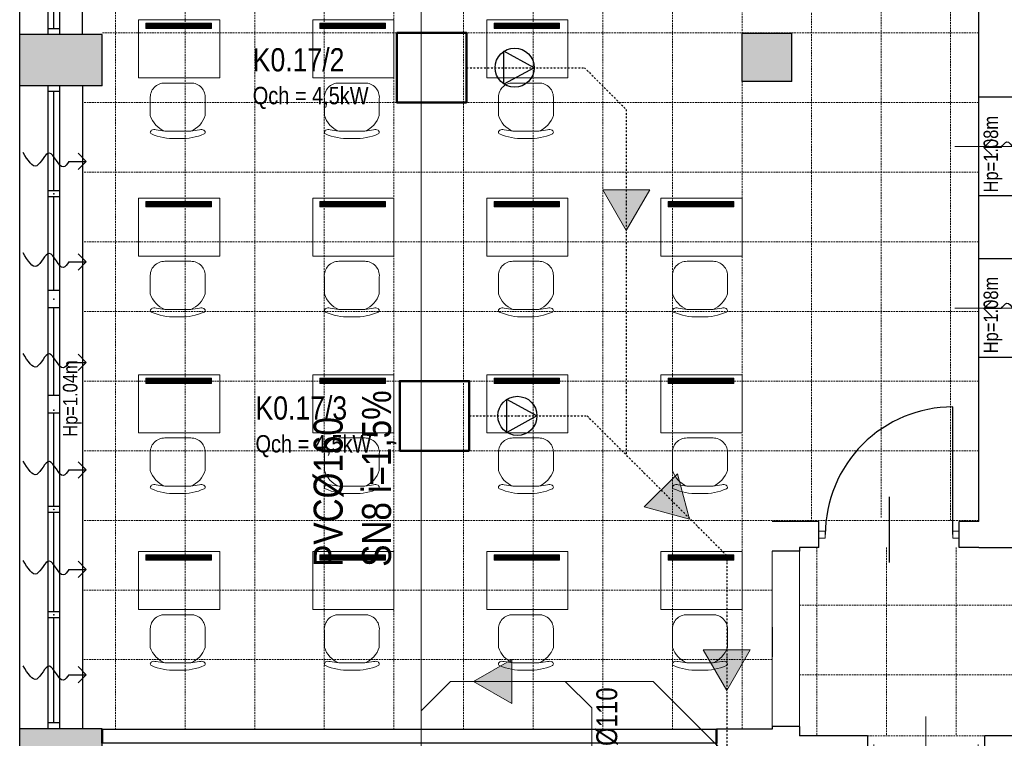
# Model space of a CAD drawing. Header units: millimetres. Extents: x -523 to 1404227, y -783705 to 1038705.
# Tile 95 of 256: x 430449 to 438934, y 128193 to 134384. Entities that reach past the tile are written whole.
import ezdxf

# ---------------------------------------------------------------- set-up
doc = ezdxf.new("R2010")
doc.units = ezdxf.units.MM
for name, pattern in [('DASHDOT', [1, 0.5, -0.25, 0, -0.25]), ('DASHEDX2', [1.5, 1, -0.5]), ('DIVIDEX2', [2.5, 1, -0.5, 0, -0.5, 0, -0.5])]:
    doc.linetypes.add(name, pattern=pattern)
for name, color, linetype, lineweight in [('2. Obrys', 7, 'Continuous', 30), ('7. Projektowana ściana murowana', 7, 'Continuous', 13), ('BA_drz', 7, 'Continuous', 18), ('BA_KS_ist.', 34, 'Continuous', 13), ('BA_txs', 2, 'Continuous', 18), ('mm_klima_PROJ', 86, 'Continuous', 35), ('mm_klimatyzacja', 94, 'Continuous', 50), ('MM_KS_OPISY', 7, 'Continuous', 9), ('mm_SKROPLINY', 3, 'DASHDOT', 30), ('mm_sprężone', 7, 'Continuous', 50), ('mm_Wentylacja', 5, 'Continuous', 50), ('mm_wentylacja_bloki', 7, 'Continuous', 18), ('PG_PRZERYWANE_ŚREDNIE', 1, 'DASHEDX2', 18), ('PG_WIDOKOWE_CIENKIE', 7, 'Continuous', 18), ('PG_WYPOSAŻENIE', 1, 'Continuous', 18), ('PG_ŚCIANY_DZIAŁOWE', 3, 'Continuous', 18), ('Przekrojowa', 60, 'Continuous', 18)]:
    doc.layers.add(name, color=color, linetype=linetype, lineweight=lineweight)
doc.styles.add('BIKTS', font='bikromsw.shx', dxfattribs={"width": 0.85})
doc.styles.get("Standard").update_dxf_attribs({"font": 'arial.ttf'})

# ---------------------------------------------------------------- blocks, each defined once
blk = doc.blocks.new('dr1h901')
at = {"color": 0}
blk.add_line((-0.5, 0), (-0.5, 1), dxfattribs=at)
blk.add_line((0, 0.3622), (0, -0.2655))
blk.add_arc((-0.5, 0), 1, 0, 90, dxfattribs=at)
blk = doc.blocks.new('jamb')
blk.add_lwpolyline([(-0.5, -0.5), (-0.5, 0.5), (0.5, 0.5), (0.5, -0.5)], close=True)
blk = doc.blocks.new('A$C134dd6f3')
at = {"extrusion": (0, 0, -1)}
blk.add_line((55, 77.4), (55, 133.9), dxfattribs=at)
at = {"color": 0, "extrusion": (0, 0, -1)}
blk.add_line((0, 110), (0, 0), dxfattribs=at)
at = {"color": 0}
blk.add_arc((0, 110), 110, 270, 0, dxfattribs=at)
blk = doc.blocks.new('podciecie')
at = {"layer": 'mm_Wentylacja', "color": 142, "lineweight": 30}
for p, q in [((23288, -37575.5), (23288, -37590.5)), ((23288, -37590.5), (23280.93, -37583.43)), ((23288, -37590.5), (23295.07, -37583.43))]:
    blk.add_line(p, q, dxfattribs=at)
blk.add_spline([(23288, -37575.5), (23283.25, -37570.75), (23295.25, -37558.75), (23284.25, -37547.75), (23295.75, -37536.25)], degree=3, dxfattribs=at)
blk = doc.blocks.new('A$C6e56510e')
at = {"layer": 'PG_WYPOSAŻENIE', "color": 251}
for p, q in [((258.9, 478.7), (225.2, 478.7)), ((354.5, 415.7), (129.6, 415.7)), ((5.2, 281.4), (5.2, 134.3)), ((478.9, 281.4), (478.9, 134.3)), ((355.6, 0), (130.8, 0))]:
    blk.add_line(p, q, dxfattribs=at)
for centre, radius, start, end in [((207.7, 5.5), 473.4, 87.87828, 114.11464), ((276.5, 5.5), 473.4, 65.88536, 92.12172), ((215.6, 211.3), 221.7, 112.80256, 161.57321), ((268.6, 211.3), 221.7, 18.42679, 67.19744), ((128.9, 124.1), 124.1, 175.27866, 270.87473), ((355.2, 124.1), 124.1, 269.12527, 4.72134)]:
    blk.add_arc(centre, radius, start, end, dxfattribs=at)
for points in [[(129.6, 415.7), (54.5, 403.3), (16.4, 407.4), (6, 429.9), (14.2, 437.7)], [(354.5, 415.7), (429.6, 403.3), (467.7, 407.4), (478.1, 429.9), (469.9, 437.7)]]:
    blk.add_spline(points, degree=3, dxfattribs=at)
blk = doc.blocks.new('A$C31e338d0')
at = {"layer": 'PG_ŚCIANY_DZIAŁOWE', "ltscale": 10}
h = blk.add_hatch(dxfattribs=at)
h.set_pattern_fill('ANSI31', color=252)
h.set_pattern_definition([(45, (834.0207, -4570.6033), (-2.24506403, 2.24506403), [])])
h.paths.add_polyline_path([(356711.3, 15436.8), (356711.3, 15481.8), (356145.9, 15481.8), (356145.9, 15436.8)])
h = blk.add_hatch(dxfattribs=at)
h.set_pattern_fill('ANSI31', color=252)
h.set_pattern_definition([(45, (2334.0207, -4570.6033), (-2.24506403, 2.24506403), [])])
h.paths.add_polyline_path([(358211.3, 15436.8), (358211.3, 15481.8), (357645.9, 15481.8), (357645.9, 15436.8)])
h = blk.add_hatch(dxfattribs=at)
h.set_pattern_fill('ANSI31', color=252)
h.set_pattern_definition([(45, (3834.0207, -4570.6033), (-2.24506403, 2.24506403), [])])
h.paths.add_polyline_path([(359711.3, 15436.8), (359711.3, 15481.8), (359145.9, 15481.8), (359145.9, 15436.8)])
at = {"layer": 'PG_ŚCIANY_DZIAŁOWE'}
h = blk.add_hatch(color=252, dxfattribs=at)
h.dxf.hatch_style = 1
h.paths.add_polyline_path([(355768.4, 14944.4), (355768.4, 15384.4), (355058.4, 15384.4), (355058.4, 14944.4)])
h = blk.add_hatch(color=252, dxfattribs=at)
h.dxf.hatch_style = 1
h.paths.add_polyline_path([(361713.4, 14979.4), (361713.4, 15394.4), (361391.9, 15394.4), (361283.4, 15250.2), (361283.4, 14979.4)])
h = blk.add_hatch(color=252, dxfattribs=at)
h.dxf.hatch_style = 1
h.paths.add_polyline_path([(361391.9, 15394.4), (361283.4, 15394.4), (361283.4, 15250.2)])
at = {"layer": 'PG_ŚCIANY_DZIAŁOWE', "ltscale": 10}
h = blk.add_hatch(dxfattribs=at)
h.set_pattern_fill('ANSI31', color=252)
h.set_pattern_definition([(45, (834.0207, -6106.5084), (-2.24506403, 2.24506403), [])])
h.paths.add_polyline_path([(356711.3, 13900.9), (356711.3, 13945.8), (356145.9, 13945.8), (356145.9, 13900.9)])
h = blk.add_hatch(dxfattribs=at)
h.set_pattern_fill('ANSI31', color=252)
h.set_pattern_definition([(45, (2334.0207, -6106.5084), (-2.24506403, 2.24506403), [])])
h.paths.add_polyline_path([(358211.3, 13900.9), (358211.3, 13945.8), (357645.9, 13945.8), (357645.9, 13900.9)])
h = blk.add_hatch(dxfattribs=at)
h.set_pattern_fill('ANSI31', color=252)
h.set_pattern_definition([(45, (3834.0207, -6106.5084), (-2.24506403, 2.24506403), [])])
h.paths.add_polyline_path([(359711.3, 13900.9), (359711.3, 13945.8), (359145.9, 13945.8), (359145.9, 13900.9)])
h = blk.add_hatch(dxfattribs=at)
h.set_pattern_fill('ANSI31', color=252)
h.set_pattern_definition([(45, (5334.0207, -6106.5084), (-2.24506403, 2.24506403), [])])
h.paths.add_polyline_path([(361211.3, 13900.9), (361211.3, 13945.8), (360645.9, 13945.8), (360645.9, 13900.9)])
h = blk.add_hatch(dxfattribs=at)
h.set_pattern_fill('ANSI31', color=252)
h.set_pattern_definition([(45, (834.0207, -7628.885), (-2.24506403, 2.24506403), [])])
h.paths.add_polyline_path([(356711.3, 12378.5), (356711.3, 12423.5), (356145.9, 12423.5), (356145.9, 12378.5)])
h = blk.add_hatch(dxfattribs=at)
h.set_pattern_fill('ANSI31', color=252)
h.set_pattern_definition([(45, (2334.0207, -7628.885), (-2.24506403, 2.24506403), [])])
h.paths.add_polyline_path([(358211.3, 12378.5), (358211.3, 12423.5), (357645.9, 12423.5), (357645.9, 12378.5)])
h = blk.add_hatch(dxfattribs=at)
h.set_pattern_fill('ANSI31', color=252)
h.set_pattern_definition([(45, (3834.0207, -7628.885), (-2.24506403, 2.24506403), [])])
h.paths.add_polyline_path([(359711.3, 12378.5), (359711.3, 12423.5), (359145.9, 12423.5), (359145.9, 12378.5)])
h = blk.add_hatch(dxfattribs=at)
h.set_pattern_fill('ANSI31', color=252)
h.set_pattern_definition([(45, (5334.0207, -7628.885), (-2.24506403, 2.24506403), [])])
h.paths.add_polyline_path([(361211.3, 12378.5), (361211.3, 12423.5), (360645.9, 12423.5), (360645.9, 12378.5)])
h = blk.add_hatch(dxfattribs=at)
h.set_pattern_fill('ANSI31', color=252)
h.set_pattern_definition([(45, (834.0207, -9151.262), (-2.24506403, 2.24506403), [])])
h.paths.add_polyline_path([(356711.3, 10856.1), (356711.3, 10901.1), (356145.9, 10901.1), (356145.9, 10856.1)])
h = blk.add_hatch(dxfattribs=at)
h.set_pattern_fill('ANSI31', color=252)
h.set_pattern_definition([(45, (2334.0207, -9151.262), (-2.24506403, 2.24506403), [])])
h.paths.add_polyline_path([(358211.3, 10856.1), (358211.3, 10901.1), (357645.9, 10901.1), (357645.9, 10856.1)])
h = blk.add_hatch(dxfattribs=at)
h.set_pattern_fill('ANSI31', color=252)
h.set_pattern_definition([(45, (3834.0207, -9151.262), (-2.24506403, 2.24506403), [])])
h.paths.add_polyline_path([(359711.3, 10856.1), (359711.3, 10901.1), (359145.9, 10901.1), (359145.9, 10856.1)])
h = blk.add_hatch(dxfattribs=at)
h.set_pattern_fill('ANSI31', color=252)
h.set_pattern_definition([(45, (5334.0207, -9151.262), (-2.24506403, 2.24506403), [])])
h.paths.add_polyline_path([(361211.3, 10856.1), (361211.3, 10901.1), (360645.9, 10901.1), (360645.9, 10856.1)])
at = {"layer": 'PG_ŚCIANY_DZIAŁOWE'}
h = blk.add_hatch(color=252, dxfattribs=at)
h.dxf.hatch_style = 1
h.paths.add_polyline_path([(355768.4, 9404.4), (355058.4, 9404.4), (355058.4, 8939.4), (355598.4, 8939.4), (355768.4, 8939.4)])
for p, q in [((355058.4, 5779.4), (355058.4, 27404.4)), ((363323.4, 11189.4), (363323.4, 19314.4)), ((355303.4, 15384.4), (355303.4, 19149.4)), ((355403.4, 15384.4), (355403.4, 19149.4)), ((355598.4, 15384.4), (355598.4, 19149.4)), ((355353.4, 15434.4), (355353.4, 16240.7)), ((355768.4, 15384.4), (355058.4, 15384.4)), ((355403.4, 15434.4), (355303.4, 15434.4)), ((355403.4, 15384.4), (355303.4, 15384.4)), ((355768.4, 14944.4), (355768.4, 15384.4)), ((361713.4, 15394.4), (361283.4, 15394.4)), ((361283.4, 14979.4), (361283.4, 15394.4)), ((361713.4, 14979.4), (361713.4, 15394.4)), ((355768.4, 14944.4), (355058.4, 14944.4)), ((355303.4, 9404.4), (355303.4, 14944.4)), ((355403.4, 14944.4), (355303.4, 14944.4)), ((355403.4, 9404.4), (355403.4, 14944.4)), ((355598.4, 14944.4), (355598.4, 9404.4)), ((361713.4, 14979.4), (361283.4, 14979.4)), ((355403.4, 14894.4), (355303.4, 14894.4)), ((355353.4, 14037.8), (355353.4, 14894.4)), ((363793.4, 14844.4), (363323.4, 14844.4)), ((355403.4, 14037.8), (355303.4, 14037.8)), ((355403.4, 13987.8), (355303.4, 13987.8)), ((355353.4, 13181.1), (355353.4, 13987.8)), ((363793.4, 13994.4), (363323.4, 13994.4)), ((363793.4, 13451.9), (363323.4, 13451.9)), ((355403.4, 13181.1), (355303.4, 13181.1)), ((355403.4, 13031.1), (355303.4, 13031.1)), ((355353.4, 12274.4), (355353.4, 13031.1)), ((363793.4, 12601.9), (363323.4, 12601.9)), ((355403.4, 12274.4), (355303.4, 12274.4)), ((355403.4, 12124.4), (355303.4, 12124.4)), ((355353.4, 11317.8), (355353.4, 12124.4)), ((355403.4, 11317.8), (355303.4, 11317.8)), ((355403.4, 11267.8), (355303.4, 11267.8)), ((355353.4, 10411.1), (355353.4, 11267.8)), ((361945.9, 11189.4), (361543.4, 11189.4)), ((361945.9, 10964.4), (361945.9, 11189.4)), ((361945.9, 10996.9), (361945.9, 11156.9)), ((363323.4, 11189.4), (363155.9, 11189.4)), ((363155.9, 10964.4), (363155.9, 11189.4)), ((363155.9, 10996.9), (363155.9, 11156.9)), ((361778.4, 10964.4), (361778.4, 10934.4)), ((361945.9, 10964.4), (361778.4, 10964.4)), ((363323.4, 10964.4), (363155.9, 10964.4)), ((363323.4, 10964.4), (364203.4, 10964.4)), ((361778.4, 10934.4), (361543.4, 10934.4)), ((355403.4, 10411.1), (355303.4, 10411.1)), ((355403.4, 10361.1), (355303.4, 10361.1)), ((355353.4, 9454.4), (355353.4, 10361.1)), ((361543.4, 10278.8), (361543.4, 10023.8)), ((355403.4, 9454.4), (355303.4, 9454.4)), ((361543.4, 9424.4), (361543.4, 9399.4)), ((361778.4, 9424.4), (361543.4, 9424.4)), ((361778.4, 9424.4), (361778.4, 9344.4)), ((355768.4, 9404.4), (355058.4, 9404.4)), ((355403.4, 9404.4), (355303.4, 9404.4)), ((355768.4, 8939.4), (355768.4, 9404.4)), ((355768.4, 9399.4), (361063.4, 9399.4)), ((361543.4, 9399.4), (361063.4, 9399.4)), ((361063.4, 9399.4), (361063.4, 8949.4)), ((362363.4, 9344.4), (361778.4, 9344.4)), ((362363.4, 9344.4), (362363.4, 9194.4)), ((363658.4, 9344.4), (363373.4, 9344.4)), ((363373.4, 9344.4), (363373.4, 9194.4))]:
    blk.add_line(p, q)
at = {"lineweight": 20}
for p, q in [((364186.6, 14419.4), (363118.5, 14419.4)), ((364186.6, 13026.9), (363118.5, 13026.9))]:
    blk.add_line(p, q, dxfattribs=at)
blk.add_lwpolyline([(355768.4, 9399.4), (361063.4, 9399.4), (361063.4, 9279.4), (355768.4, 9279.4)], close=True)
for p in [(355353.4, 14012.8), (355353.4, 14012.8), (355353.4, 14012.8), (355353.4, 14012.8), (355353.4, 13106.1), (355353.4, 13106.1), (355353.4, 13106.1), (355353.4, 13106.1), (355353.4, 12149.4), (355353.4, 12149.4), (355353.4, 12149.4), (355353.4, 12149.4), (355353.4, 11292.8), (355353.4, 11292.8), (355353.4, 11292.8), (355353.4, 11292.8), (355353.4, 10386.1), (355353.4, 10386.1), (355353.4, 10386.1), (355353.4, 10386.1)]:
    blk.add_point(p)
at = {"layer": '7. Projektowana ściana murowana', "ltscale": 100}
blk.add_lwpolyline([(361543.4, 10934.4), (361778.4, 10934.4), (361778.4, 9424.4), (361543.4, 9424.4)], close=True, dxfattribs=at)
at = {"layer": 'PG_PRZERYWANE_ŚREDNIE', "color": 251, "lineweight": 15, "ltscale": 15}
for p, q in [((355883.4, 20909.4), (355883.4, 9399.4)), ((356483.4, 20909.4), (356483.4, 9399.4)), ((357083.4, 20909.4), (357083.4, 9399.4)), ((357683.4, 20909.4), (357683.4, 9399.4)), ((358283.4, 20909.4), (358283.4, 9399.4)), ((358883.4, 20909.4), (358883.4, 9399.4)), ((359483.4, 20909.4), (359483.4, 9399.4)), ((360083.4, 20909.4), (360083.4, 9399.4)), ((360683.4, 20909.4), (360683.4, 9399.4)), ((361283.4, 15394.4), (361283.4, 20359.4)), ((362481.7, 11223.2), (362481.7, 19019.7)), ((361882.7, 11189.4), (361882.7, 18985.9)), ((363081.3, 11201.6), (363081.3, 18998.1)), ((363323.4, 15399.4), (355768.4, 15399.4)), ((361283.4, 14979.4), (361283.4, 9399.4)), ((363323.4, 14799.4), (355598.4, 14799.4)), ((363323.4, 14199.4), (355598.4, 14199.4)), ((363323.4, 13599.4), (355598.4, 13599.4)), ((363323.4, 12999.4), (355598.4, 12999.4)), ((363323.4, 12399.4), (355598.4, 12399.4)), ((363323.4, 11799.4), (355598.4, 11799.4)), ((363323.4, 11199.4), (355598.4, 11199.4)), ((361928.4, 10964.4), (361928.4, 9344.4)), ((362528.4, 10964.4), (362528.4, 9344.4)), ((363128.4, 10964.4), (363128.4, 9344.4)), ((361543.4, 10934.4), (361543.4, 9424.4)), ((361778.4, 10934.4), (361778.4, 9424.4)), ((361543.4, 10599.4), (355598.4, 10599.4)), ((361778.4, 10469.4), (373268.4, 10469.4)), ((361543.4, 9999.4), (355598.4, 9999.4)), ((361778.4, 9869.4), (373268.4, 9869.4)), ((361063.4, 9399.4), (355768.4, 9399.4)), ((362363.4, 9344.4), (363373.4, 9344.4))]:
    blk.add_line(p, q, dxfattribs=at)
at = {"layer": 'PG_WIDOKOWE_CIENKIE', "color": 18, "lineweight": 50}
for p, q in [((355768.4, 9399.4), (355768.4, 9279.4)), ((361063.4, 9399.4), (361063.4, 9279.4))]:
    blk.add_line(p, q, dxfattribs=at)
at = {"layer": 'PG_WYPOSAŻENIE', "color": 251}
for points in [[(356783.4, 15011.1), (356783.4, 15511.1), (356083.4, 15511.1), (356083.4, 15011.1)], [(358283.4, 15011.1), (358283.4, 15511.1), (357583.4, 15511.1), (357583.4, 15011.1)], [(359783.4, 15011.1), (359783.4, 15511.1), (359083.4, 15511.1), (359083.4, 15011.1)], [(356783.4, 13475.2), (356783.4, 13975.2), (356083.4, 13975.2), (356083.4, 13475.2)], [(358283.4, 13475.2), (358283.4, 13975.2), (357583.4, 13975.2), (357583.4, 13475.2)], [(359783.4, 13475.2), (359783.4, 13975.2), (359083.4, 13975.2), (359083.4, 13475.2)], [(361283.4, 13475.2), (361283.4, 13975.2), (360583.4, 13975.2), (360583.4, 13475.2)], [(356783.4, 11952.8), (356783.4, 12452.8), (356083.4, 12452.8), (356083.4, 11952.8)], [(358283.4, 11952.8), (358283.4, 12452.8), (357583.4, 12452.8), (357583.4, 11952.8)], [(359783.4, 11952.8), (359783.4, 12452.8), (359083.4, 12452.8), (359083.4, 11952.8)], [(361283.4, 11952.8), (361283.4, 12452.8), (360583.4, 12452.8), (360583.4, 11952.8)], [(356783.4, 10430.4), (356783.4, 10930.4), (356083.4, 10930.4), (356083.4, 10430.4)], [(358283.4, 10430.4), (358283.4, 10930.4), (357583.4, 10930.4), (357583.4, 10430.4)], [(359783.4, 10430.4), (359783.4, 10930.4), (359083.4, 10930.4), (359083.4, 10430.4)], [(361283.4, 10430.4), (361283.4, 10930.4), (360583.4, 10930.4), (360583.4, 10430.4)]]:
    blk.add_lwpolyline(points, close=True, dxfattribs=at)
at = {"layer": 'PG_ŚCIANY_DZIAŁOWE', "color": 252, "ltscale": 10}
for points in [[(356145.9, 15481.8), (356711.3, 15481.8), (356711.3, 15436.8), (356145.9, 15436.8)], [(357645.9, 15481.8), (358211.3, 15481.8), (358211.3, 15436.8), (357645.9, 15436.8)], [(359145.9, 15481.8), (359711.3, 15481.8), (359711.3, 15436.8), (359145.9, 15436.8)], [(356145.9, 13945.8), (356711.3, 13945.8), (356711.3, 13900.9), (356145.9, 13900.9)], [(357645.9, 13945.8), (358211.3, 13945.8), (358211.3, 13900.9), (357645.9, 13900.9)], [(359145.9, 13945.8), (359711.3, 13945.8), (359711.3, 13900.9), (359145.9, 13900.9)], [(360645.9, 13945.8), (361211.3, 13945.8), (361211.3, 13900.9), (360645.9, 13900.9)], [(356145.9, 12423.5), (356711.3, 12423.5), (356711.3, 12378.5), (356145.9, 12378.5)], [(357645.9, 12423.5), (358211.3, 12423.5), (358211.3, 12378.5), (357645.9, 12378.5)], [(359145.9, 12423.5), (359711.3, 12423.5), (359711.3, 12378.5), (359145.9, 12378.5)], [(360645.9, 12423.5), (361211.3, 12423.5), (361211.3, 12378.5), (360645.9, 12378.5)], [(356145.9, 10901.1), (356711.3, 10901.1), (356711.3, 10856.1), (356145.9, 10856.1)], [(357645.9, 10901.1), (358211.3, 10901.1), (358211.3, 10856.1), (357645.9, 10856.1)], [(359145.9, 10901.1), (359711.3, 10901.1), (359711.3, 10856.1), (359145.9, 10856.1)], [(360645.9, 10901.1), (361211.3, 10901.1), (361211.3, 10856.1), (360645.9, 10856.1)]]:
    blk.add_lwpolyline(points, close=True, dxfattribs=at)
at = {"ltscale": 10, "xscale": -1, "rotation": 180}
for p in [(356178.7, 14967.4), (357678.7, 14967.4), (359178.7, 14967.4), (356178.7, 13431.5), (357678.7, 13431.5), (359178.7, 13431.5), (360678.7, 13431.5), (356178.7, 11909.1), (357678.7, 11909.1), (359178.7, 11909.1), (360678.7, 11909.1), (356178.7, 10386.7), (357678.7, 10386.7), (359178.7, 10386.7), (360678.7, 10386.7)]:
    blk.add_blockref('A$C6e56510e', p, dxfattribs=at)
at = {"lineweight": 20, "xscale": 10, "yscale": 10, "zscale": 10, "rotation": 180}
blk.add_blockref('A$C134dd6f3', (363100.9, 12176.9), dxfattribs=at)
at = {"layer": 'BA_drz', "color": 18, "xscale": -55, "yscale": 59.99999999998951, "zscale": 55}
for p in [(361973.4, 11076.9), (363128.4, 11076.9)]:
    blk.add_blockref('jamb', p, dxfattribs=at)
at = {"layer": 'BA_drz', "color": 18, "xscale": 900, "yscale": 900, "zscale": -900, "rotation": 180}
blk.add_blockref('dr1h901', (362868.4, 9269.4), dxfattribs=at)
at = {"layer": 'mm_Wentylacja', "color": 2, "lineweight": 30, "xscale": 10, "yscale": 10, "zscale": 10}
for p, rotation in [((739272.3, 247292.3), 270), ((-20272.8, -218588.5), 89.99999999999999), ((-20272.8, -219454), 89.99999999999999), ((739272.3, 245903.5), 270), ((-20272.8, -220319.4), 89.99999999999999), ((-20272.8, -221246.6), 89.99999999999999), ((-20272.8, -222103.3), 89.99999999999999), ((-20272.8, -223010), 89.99999999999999)]:
    blk.add_blockref('podciecie', p, dxfattribs=dict(at, rotation=rotation))
at = {"layer": 'BA_txs', "color": 18, "style": 'BIKTS', "width": 0.85}
for s, p in [('Hp=1.08m', (363489.8, 14024.3)), ('Hp=1.08m', (363489.8, 12638.6)), ('Hp=1.04m', (355555.9, 11919.2))]:
    blk.add_text(s, height=125, rotation=90, dxfattribs=at).set_placement(p)
blk = doc.blocks.new('ksstrz')
at = {"layer": 'mm_sprężone', "linetype": 'DIVIDEX2', "lineweight": 30}
h = blk.add_hatch(color=256, dxfattribs=at)
h.dxf.hatch_style = 1
h.paths.add_polyline_path([(28045.5, -44864.49), (28060.5, -44838.51), (28030.5, -44838.51)])
at = {"layer": 'mm_wentylacja_bloki'}
for p, q in [((28030.5, -44838.51), (28045.5, -44864.49)), ((28060.5, -44838.51), (28030.5, -44838.51)), ((28045.5, -44864.49), (28060.5, -44838.51))]:
    blk.add_line(p, q, dxfattribs=at)
blk = doc.blocks.new('skrop')
at = {"layer": 'mm_SKROPLINY', "color": 0, "linetype": 'ByBlock', "lineweight": 30}
for p, q in [((-807.06, -12100.94), (-799.34, -12096.74)), ((-799.34, -12096.74), (-799.34, -12105.14)), ((-807.06, -12100.94), (-799.34, -12105.14))]:
    blk.add_line(p, q, dxfattribs=at)
blk.add_circle((-802.06, -12100.94), 5, dxfattribs=at)

msp = doc.modelspace()

# ---------------------------------------------------------------- linework, layer by layer
at = {"layer": 'BA_KS_ist.', "linetype": 'Continuous', "ltscale": 25}
msp.add_line((433909.27, 120733.29), (433909.27, 142353.02), dxfattribs=at)
at = {"layer": 'BA_KS_ist.', "color": 30, "linetype": 'Continuous', "ltscale": 25}
for p in [(435150.53, 128683.04), (435379.2, 128030.79)]:
    msp.add_line(p, (435379.2, 128454.38), dxfattribs=at)
at = {"layer": 'BA_KS_ist.', "linetype": 'Continuous', "ltscale": 25}
for points in [[(436825.25, 142635.85), (434913.06, 142635.85), (433909.27, 141632.06), (433909.27, 120733.29)], [(433909.27, 128430.68), (434161.63, 128683.04), (435908.94, 128683.04), (436503.65, 128088.33)]]:
    msp.add_lwpolyline(points, dxfattribs=at)
at = {"layer": 'mm_klimatyzacja', "color": 3, "linetype": 'Continuous', "lineweight": 50, "ltscale": 50}
for points in [[(434300.39, 133670.79), (433700.39, 133670.79), (433700.39, 134270.79), (434300.39, 134270.79)], [(434323.96, 130670.79), (433723.96, 130670.79), (433723.96, 131270.79), (434323.96, 131270.79)]]:
    msp.add_lwpolyline(points, close=True, dxfattribs=at)
at = {"layer": 'mm_SKROPLINY', "ltscale": 30}
for p, q in [((434300.39, 133970.79), (435315.9, 133970.79)), ((435315.9, 133970.79), (435676.59, 133610.1)), ((435676.59, 133610.1), (435676.59, 130633.67)), ((434323.96, 130970.79), (435339.46, 130970.79)), ((435339.46, 130970.79), (436542.54, 129767.71)), ((436542.54, 129767.71), (436542.54, 128049.44))]:
    msp.add_line(p, q, dxfattribs=at)
at = {"layer": 'Przekrojowa'}
msp.add_line((434161.63, 128683.04), (435908.94, 128683.04), dxfattribs=at)

# ---------------------------------------------------------------- block references
at = {"layer": '2. Obrys'}
msp.add_blockref('A$C31e338d0', (75390.84, 118871.37), dxfattribs=at)
at = {"layer": 'mm_klima_PROJ', "lineweight": 30, "xscale": 33.75, "yscale": 33.75, "zscale": 33.75, "rotation": 180}
for p in [(407645.15, -274435.87), (407668.72, -277435.87)]:
    msp.add_blockref('skrop', p, dxfattribs=at)
at = {"layer": 'mm_sprężone', "color": 2, "linetype": 'DIVIDEX2', "lineweight": 30, "xscale": 13.5, "yscale": 13.5, "zscale": 13.5}
for p in [(57062.34, 738237.51), (57928.29, 734276.62)]:
    msp.add_blockref('ksstrz', p, dxfattribs=at)
at = {"layer": 'mm_sprężone', "color": 2, "linetype": 'DIVIDEX2', "lineweight": 30}
for p, xscale, yscale, zscale, rotation in [((-258537.88, 295898.65), 13.5, 13.5, 13.5, 44.56621227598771), ((-158659.12, 443846.73), 12.7, 12.7, 12.7, 30.00000000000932)]:
    msp.add_blockref('ksstrz', p, dxfattribs=dict(at, xscale=xscale, yscale=yscale, zscale=zscale, rotation=rotation))

# ---------------------------------------------------------------- texts
at = {"layer": 'mm_klimatyzacja', "lineweight": 15, "char_height": 200, "attachment_point": 1}
for s, insert in [('\\A1;{\\fArial Narrow|b0|i0|c238|p34;K0.17/2\\P\\H0.75x;Qch = 4,5kW}', (432457.71, 134138.8)), ('\\A1;{\\fArial Narrow|b0|i0|c238|p34;K0.17/3\\P\\H0.75x;Qch = 4,5kW}', (432481.28, 131138.8))]:
    msp.add_mtext_dynamic_manual_height_columns(s, width=1582.8085, gutter_width=10, heights=[0], dxfattribs=dict(at, insert=insert))
at = {"layer": 'MM_KS_OPISY', "attachment_point": 1, "rotation": 90}
for s, width, insert, char_height in [('\\fArial Narrow|b0|i0|c238|p34;PVC%%C160\\PSN8 i=1,5%', 1695.9543, (432982.66, 129671.24), 250), ('{\\fArial Narrow|b0|i0|c238|p34;%%C110}', 2009.859, (435418.62, 128127.08), 180)]:
    msp.add_mtext_dynamic_manual_height_columns(s, width=width, gutter_width=10, heights=[0], dxfattribs=dict(at, insert=insert, char_height=char_height))

doc.saveas('drawing.dxf')
